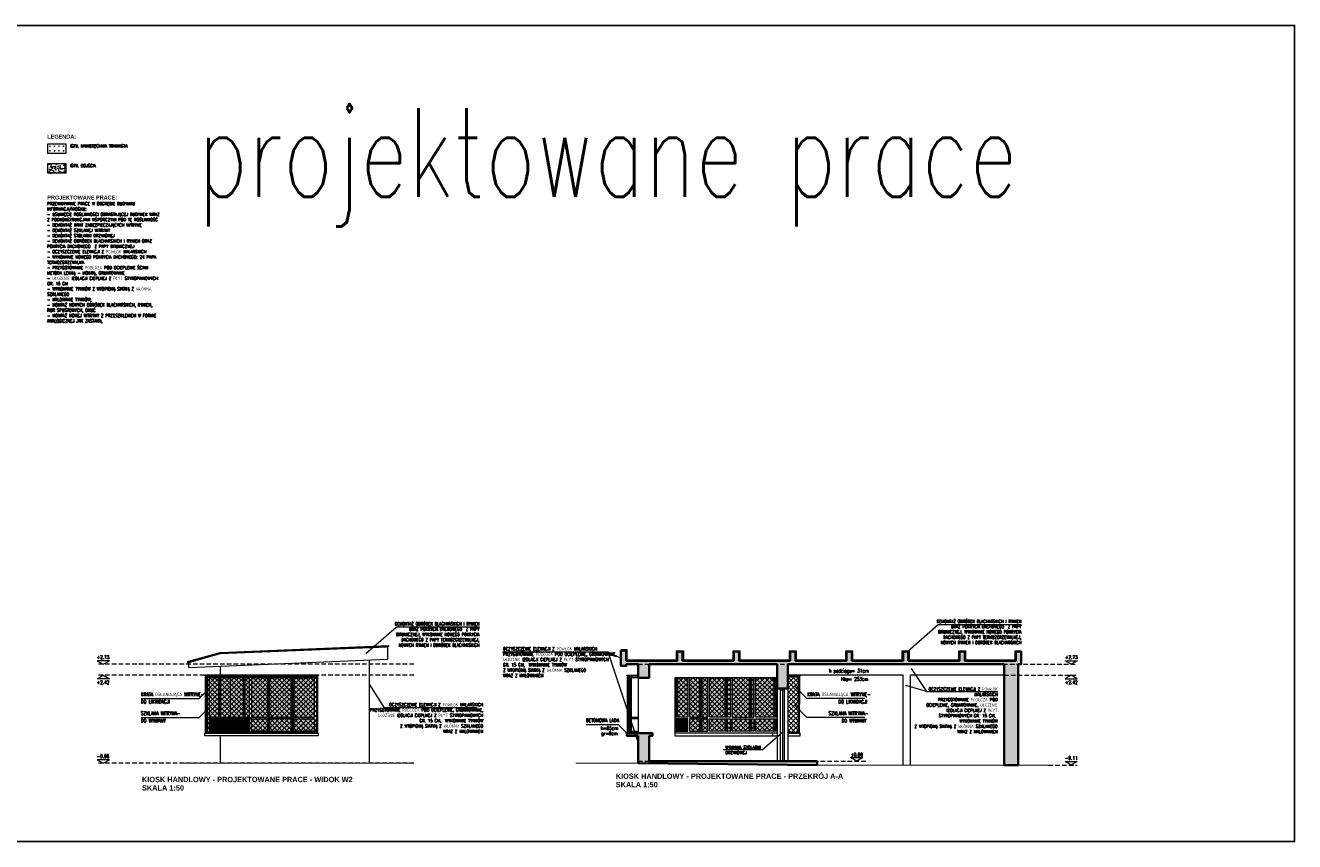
# Model space of a CAD drawing. Header units: millimetres. Extents: x 14400 to 93787, y -21104 to 39413.
# Tile 175 of 256: x 29787 to 33363, y 9527 to 11826. Entities that reach past the tile are written whole.
import ezdxf
from ezdxf.enums import TextEntityAlignment as Align

# ---------------------------------------------------------------- set-up
doc = ezdxf.new("R2010")
doc.units = ezdxf.units.MM
doc.linetypes.add('HIDDEN', pattern=[9.525, 6.35, -3.175])
for name, color, linetype, lineweight in [('!MODUS_HATCH_ŚCIANA', 254, 'Continuous', 9), ('!MODUS_OPIS', 3, 'Continuous', 13), ('1.Hatch', 4, 'Continuous', 5), ('__MODUS_ŚCIANY', 2, 'Continuous', 35), ('Cienka', 3, 'Continuous', 9), ('Hatch', 4, 'Continuous', 5), ('Okna', 3, 'Continuous', 13), ('Opis', 8, 'Continuous', 13), ('Trawa hatch 250', 83, 'Continuous', 9), ('Widok', 1, 'Continuous', 15)]:
    doc.layers.add(name, color=color, linetype=linetype, lineweight=lineweight)
doc.styles.add('ARCHETYP', font='romans.shx', dxfattribs={"height": 15})
doc.styles.add('STYLE10', font='arialbd.ttf')
doc.styles.add('TXT', font='simplex.shx', dxfattribs={"width": 0.8})
pattern_1 = [(45, (5744.09, 0), (-6.735192, 6.735192), []), (135, (5744.09, 0), (-6.735192, -6.735192), [])]

msp = doc.modelspace()

# ---------------------------------------------------------------- hatches: boundary and pattern name
at = {"layer": '!MODUS_HATCH_ŚCIANA', "ltscale": 2}
h = msp.add_hatch(color=256, dxfattribs=at)
h.dxf.hatch_style = 1
h.paths.add_polyline_path([(31934.69702, 10026.23322), (32544.69702, 10026.23322), (32544.69702, 9742.23322), (32584.69702, 9742.23322), (32584.69702, 10026.23322), (32592.69702, 10026.23322), (32592.69702, 10062.23322), (32577.69702, 10062.23322), (32577.69702, 10036.23322), (32433.69702, 10036.23322), (32433.69702, 10062.23322), (32418.69702, 10062.23322), (32418.69702, 10036.23322), (32274.69702, 10036.23322), (32274.69702, 10062.23322), (32259.69702, 10062.23322), (32259.69702, 10036.23322), (32115.69702, 10036.23322), (32115.69702, 10062.23322), (32100.69702, 10062.23322), (32100.69702, 10036.23322), (31956.69702, 10036.23322), (31956.69702, 10062.23322), (31941.69702, 10062.23322), (31941.69702, 10036.23322), (31797.69702, 10036.23322), (31797.69702, 10062.23322), (31782.69702, 10062.23322), (31782.69702, 10036.23322), (31638.69702, 10036.23322), (31638.69702, 10062.23322), (31623.69702, 10062.23322), (31623.69702, 10036.23322), (31479.69702, 10036.23322), (31479.69702, 10065.23322), (31464.69702, 10065.23322), (31464.69702, 10021.23322), (31479.69702, 10021.23322), (31479.69702, 10026.23322), (31513.19702, 10026.23322), (31513.19702, 9988.23322), (31544.69702, 9988.23322), (31544.69702, 10026.23322), (31904.69702, 10026.23322), (31904.69702, 9958.23322), (31934.69702, 9958.23322)])
h = msp.add_hatch(color=256, dxfattribs=at)
h.dxf.hatch_style = 1
h.paths.add_polyline_path([(31544.69702, 9824.23322), (31553.69702, 9824.23322), (31553.69702, 9832.23322), (31481.65244, 9832.23322), (31481.65244, 9824.23322), (31513.19702, 9824.23322), (31513.19702, 9747.23322), (32017.69702, 9742.23322), (32017.69702, 9753.23322), (31544.69702, 9753.23322)], flags=17)
at = {"layer": '1.Hatch'}
h = msp.add_hatch(color=254, dxfattribs=at)
h.dxf.hatch_style = 1
h.paths.add_polyline_path([(31616.69702, 9988.23322), (31653.29427, 9988.23322), (31653.29427, 9877.23322), (31616.69702, 9877.23322)])
h = msp.add_hatch(color=254, dxfattribs=at)
h.dxf.hatch_style = 1
h.paths.add_polyline_path([(31709.29427, 9877.23322), (31658.29427, 9877.23322), (31658.29427, 9988.23322), (31709.29427, 9988.23322)])
h = msp.add_hatch(color=254, dxfattribs=at)
h.dxf.hatch_style = 1
h.paths.add_polyline_path([(31714.29427, 9988.23322), (31773.29427, 9988.23322), (31773.29427, 9877.23322), (31714.29427, 9877.23322)])
h = msp.add_hatch(color=254, dxfattribs=at)
h.dxf.hatch_style = 1
h.paths.add_polyline_path([(31839.29427, 9877.23322), (31778.29427, 9877.23322), (31778.29427, 9988.23322), (31839.29427, 9988.23322)])
h = msp.add_hatch(color=254, dxfattribs=at)
h.dxf.hatch_style = 1
h.paths.add_polyline_path([(31844.29427, 9988.23322), (31904.69702, 9988.23322), (31904.69702, 9877.23322), (31844.29427, 9877.23322)])
h = msp.add_hatch(color=254, dxfattribs=at)
h.dxf.hatch_style = 1
h.paths.add_polyline_path([(31616.69702, 9872.23322), (31653.29427, 9872.23322), (31653.29427, 9837.23322), (31616.69702, 9837.23322)])
h = msp.add_hatch(color=254, dxfattribs=at)
h.dxf.hatch_style = 1
h.paths.add_polyline_path([(31658.29427, 9872.23322), (31709.29427, 9872.23322), (31709.29427, 9837.23322), (31658.29427, 9837.23322)])
h = msp.add_hatch(color=254, dxfattribs=at)
h.dxf.hatch_style = 1
h.paths.add_polyline_path([(31714.29427, 9872.23322), (31773.29427, 9872.23322), (31773.29427, 9837.23322), (31714.29427, 9837.23322)])
h = msp.add_hatch(color=254, dxfattribs=at)
h.dxf.hatch_style = 1
h.paths.add_polyline_path([(31778.29427, 9837.23322), (31839.29427, 9837.23322), (31839.29427, 9872.23322), (31778.29427, 9872.23322)])
h = msp.add_hatch(color=254, dxfattribs=at)
h.dxf.hatch_style = 1
h.paths.add_polyline_path([(31904.69702, 9872.23322), (31844.29427, 9872.23322), (31844.29427, 9837.23322), (31904.69702, 9837.23322)])
at = {"layer": 'Hatch', "ltscale": 2, "transparency": 33554559}
h = msp.add_hatch(dxfattribs=at)
h.set_pattern_fill('AR-CONC', color=4, scale=0.1)
h.set_pattern_definition([(50, (5744.09, 0), (18.218467, -1.5939086), [1.905, -20.955]), (355, (5744.09, 0), (-3.524342, 19.105685), [1.524, -16.764058]), (100.451445, (5745.608, -0.133), (14.694125, 17.511775), [1.619001, -17.809024]), (46.1842, (5744.09, 5.08), (27.107904, -4.204233), [2.8575, -31.4325]), (96.63556, (5746.35, 4.73), (23.740413, 24.742612), [2.428502, -26.71356]), (351.18415, (5744.09, 5.08), (23.740413, 24.742612), [2.285997, -25.145973]), (21, (5746.63, 3.81), (15.161439, -10.22652), [1.905, -20.955]), (326, (5746.63, 3.81), (6.180203, 18.418797), [1.524, -16.764]), (71.451445, (5747.893, 2.958), (21.341642, 8.192277), [1.619001, -17.808994]), (37.5, (5744.09, 0), (0.3088603, 8.4555039), [0, -16.5608, 0, -17.018, 0, -16.8275]), (7.5, (5744.09, 0), (6.6819663, 10.0180575), [0, -9.7028, 0, -16.1798, 0, -6.4135]), (327.5, (5738.426, 0), (13.5590595, -0.5728744), [0, -6.35, 0, -19.812, 0, -26.289]), (317.5, (5735.886, 0), (14.812918, 2.542649), [0, -8.255, 0, -13.1572, 0, -18.669])])
h.paths.add_polyline_path([(29900.48897, 11436.88491), (29849.50784, 11436.88491), (29849.50784, 11409.45019), (29900.48897, 11409.45019)])
at = {"layer": 'Hatch', "ltscale": 2}
h = msp.add_hatch(dxfattribs=at)
h.set_pattern_fill('ANSI37', color=256, scale=3)
h.set_pattern_definition(pattern_1)
h.paths.add_polyline_path([(30296.92411, 9990.23322), (30331.17511, 9990.23322), (30331.17511, 9835.23322), (30296.92411, 9835.23322)])
at = {"layer": 'Hatch'}
h = msp.add_hatch(color=254, dxfattribs=at)
h.dxf.hatch_style = 1
h.paths.add_polyline_path([(30331.17511, 9988.23322), (30304.05387, 9988.23322), (30304.05387, 9877.23322), (30331.17511, 9877.23322)])
at = {"layer": 'Hatch', "ltscale": 2}
h = msp.add_hatch(dxfattribs=at)
h.set_pattern_fill('ANSI37', color=256, scale=3)
h.set_pattern_definition(pattern_1)
h.paths.add_polyline_path([(30337.17511, 9990.23322), (30400.17511, 9990.23322), (30400.17511, 9835.23322), (30337.17511, 9835.23322)])
at = {"layer": 'Hatch'}
h = msp.add_hatch(color=254, dxfattribs=at)
h.dxf.hatch_style = 1
h.paths.add_polyline_path([(30363.67511, 9988.23322), (30337.17511, 9988.23322), (30337.17511, 9877.23322), (30363.67511, 9877.23322)])
h = msp.add_hatch(color=254, dxfattribs=at)
h.dxf.hatch_style = 1
h.paths.add_polyline_path([(30400.17511, 9988.23322), (30363.67511, 9988.23322), (30363.67511, 9877.23322), (30400.17511, 9877.23322)])
at = {"layer": 'Hatch', "ltscale": 2}
h = msp.add_hatch(dxfattribs=at)
h.set_pattern_fill('ANSI37', color=256, scale=3)
h.set_pattern_definition(pattern_1)
h.paths.add_polyline_path([(30406.17511, 9990.23322), (30469.17511, 9990.23322), (30469.17511, 9835.23322), (30406.17511, 9835.23322)])
at = {"layer": 'Hatch'}
h = msp.add_hatch(color=254, dxfattribs=at)
h.dxf.hatch_style = 1
h.paths.add_polyline_path([(30418.55387, 9988.23322), (30406.17511, 9988.23322), (30406.17511, 9877.23322), (30418.55387, 9877.23322)])
h = msp.add_hatch(color=254, dxfattribs=at)
h.dxf.hatch_style = 1
h.paths.add_polyline_path([(30469.17511, 9988.23322), (30423.55387, 9988.23322), (30423.55387, 9877.23322), (30469.17511, 9877.23322)])
at = {"layer": 'Hatch', "ltscale": 2}
h = msp.add_hatch(dxfattribs=at)
h.set_pattern_fill('ANSI37', color=256, scale=3)
h.set_pattern_definition(pattern_1)
h.paths.add_polyline_path([(30475.17511, 9990.23322), (30538.17511, 9990.23322), (30538.17511, 9835.23322), (30475.17511, 9835.23322)])
at = {"layer": 'Hatch'}
h = msp.add_hatch(color=254, dxfattribs=at)
h.dxf.hatch_style = 1
h.paths.add_polyline_path([(30536.55387, 9988.23322), (30475.17511, 9988.23322), (30475.17511, 9877.23322), (30536.55387, 9877.23322)])
at = {"layer": 'Hatch', "ltscale": 2}
h = msp.add_hatch(dxfattribs=at)
h.set_pattern_fill('ANSI37', color=256, scale=3)
h.set_pattern_definition(pattern_1)
h.paths.add_polyline_path([(30544.17511, 9990.23322), (30607.17511, 9990.23322), (30607.17511, 9835.23322), (30544.17511, 9835.23322)])
at = {"layer": 'Hatch'}
h = msp.add_hatch(color=254, dxfattribs=at)
h.dxf.hatch_style = 1
h.paths.add_polyline_path([(30601.67511, 9988.23322), (30544.17511, 9988.23322), (30544.17511, 9877.23322), (30601.67511, 9877.23322)])
at = {"layer": 'Hatch', "ltscale": 2}
h = msp.add_hatch(dxfattribs=at)
h.set_pattern_fill('ANSI37', color=256, scale=3)
h.set_pattern_definition(pattern_1)
h.paths.add_polyline_path([(31618.15244, 9985.23322), (31618.15244, 9988.23322), (31616.69702, 9988.23322), (31616.69702, 9877.23322), (31618.15244, 9877.23322)])
h = msp.add_hatch(dxfattribs=at)
h.set_pattern_fill('ANSI37', color=256, scale=3)
h.set_pattern_definition(pattern_1)
h.paths.add_polyline_path([(31653.29427, 9988.23322), (31624.15244, 9988.23322), (31624.15244, 9877.23322), (31653.29427, 9877.23322)])
h = msp.add_hatch(dxfattribs=at)
h.set_pattern_fill('ANSI37', color=256, scale=3)
h.set_pattern_definition(pattern_1)
h.paths.add_polyline_path([(31687.15244, 9988.23322), (31658.29427, 9988.23322), (31658.29427, 9877.23322), (31687.15244, 9877.23322)])
h = msp.add_hatch(dxfattribs=at)
h.set_pattern_fill('ANSI37', color=256, scale=3)
h.set_pattern_definition(pattern_1)
h.paths.add_polyline_path([(31709.29427, 9988.23322), (31693.19702, 9988.23322), (31693.19702, 9877.23322), (31709.29427, 9877.23322)])
h = msp.add_hatch(dxfattribs=at)
h.set_pattern_fill('ANSI37', color=256, scale=3)
h.set_pattern_definition(pattern_1)
h.paths.add_polyline_path([(31758.19702, 9988.23322), (31714.29427, 9988.23322), (31714.29427, 9877.23322), (31758.19702, 9877.23322)])
h = msp.add_hatch(dxfattribs=at)
h.set_pattern_fill('ANSI37', color=256, scale=3)
h.set_pattern_definition(pattern_1)
h.paths.add_polyline_path([(31773.29427, 9988.23322), (31764.19702, 9988.23322), (31764.19702, 9877.23322), (31773.29427, 9877.23322)])
h = msp.add_hatch(dxfattribs=at)
h.set_pattern_fill('ANSI37', color=256, scale=3)
h.set_pattern_definition(pattern_1)
h.paths.add_polyline_path([(31827.19702, 9988.23322), (31778.29427, 9988.23322), (31778.29427, 9877.23322), (31827.19702, 9877.23322)])
h = msp.add_hatch(dxfattribs=at)
h.set_pattern_fill('ANSI37', color=256, scale=3)
h.set_pattern_definition(pattern_1)
h.paths.add_polyline_path([(31839.29427, 9988.23322), (31833.19702, 9988.23322), (31833.19702, 9877.23322), (31839.29427, 9877.23322)])
h = msp.add_hatch(dxfattribs=at)
h.set_pattern_fill('ANSI37', color=256, scale=3)
h.set_pattern_definition(pattern_1)
h.paths.add_polyline_path([(31896.19702, 9988.23322), (31844.29427, 9988.23322), (31844.29427, 9877.23322), (31896.19702, 9877.23322)])
h = msp.add_hatch(dxfattribs=at)
h.set_pattern_fill('ANSI37', color=256, scale=3)
h.set_pattern_definition(pattern_1)
h.paths.add_polyline_path([(31934.69702, 9990.23322), (31965.19702, 9990.23322), (31965.19702, 9835.23322), (31934.69702, 9835.23322)])
at = {"layer": 'Hatch'}
h = msp.add_hatch(color=254, dxfattribs=at)
h.dxf.hatch_style = 1
h.paths.add_polyline_path([(30331.17511, 9872.23322), (30304.05387, 9872.23322), (30304.05387, 9837.23322), (30331.17511, 9837.23322)])
h = msp.add_hatch(color=254, dxfattribs=at)
h.dxf.hatch_style = 1
h.paths.add_polyline_path([(30363.67511, 9872.23322), (30337.17511, 9872.23322), (30337.17511, 9837.23322), (30363.67511, 9837.23322)])
h = msp.add_hatch(color=254, dxfattribs=at)
h.dxf.hatch_style = 1
h.paths.add_polyline_path([(30400.17511, 9872.23322), (30363.67511, 9872.23322), (30363.67511, 9837.23322), (30400.17511, 9837.23322)])
h = msp.add_hatch(color=254, dxfattribs=at)
h.dxf.hatch_style = 1
h.paths.add_polyline_path([(30418.55387, 9872.23322), (30406.17511, 9872.23322), (30406.17511, 9837.23322), (30418.55387, 9837.23322)])
h = msp.add_hatch(color=254, dxfattribs=at)
h.dxf.hatch_style = 1
h.paths.add_polyline_path([(30469.17511, 9872.23322), (30423.55387, 9872.23322), (30423.55387, 9837.23322), (30469.17511, 9837.23322)])
h = msp.add_hatch(color=254, dxfattribs=at)
h.dxf.hatch_style = 1
h.paths.add_polyline_path([(30536.55387, 9872.23322), (30475.17511, 9872.23322), (30475.17511, 9837.23322), (30536.55387, 9837.23322)])
h = msp.add_hatch(color=254, dxfattribs=at)
h.dxf.hatch_style = 1
h.paths.add_polyline_path([(30601.67511, 9872.23322), (30544.17511, 9872.23322), (30544.17511, 9837.23322), (30601.67511, 9837.23322)])
at = {"layer": 'Hatch', "ltscale": 2}
h = msp.add_hatch(dxfattribs=at)
h.set_pattern_fill('ANSI37', color=256, scale=3)
h.set_pattern_definition(pattern_1)
h.paths.add_polyline_path([(31618.15244, 9872.23322), (31616.69702, 9872.23322), (31616.69702, 9837.23322), (31618.15244, 9837.23322)])
h = msp.add_hatch(dxfattribs=at)
h.set_pattern_fill('ANSI37', color=256, scale=3)
h.set_pattern_definition(pattern_1)
h.paths.add_polyline_path([(31653.29427, 9872.23322), (31624.15244, 9872.23322), (31624.15244, 9837.23322), (31653.29427, 9837.23322)])
h = msp.add_hatch(dxfattribs=at)
h.set_pattern_fill('ANSI37', color=256, scale=3)
h.set_pattern_definition(pattern_1)
h.paths.add_polyline_path([(31687.15244, 9872.23322), (31658.29427, 9872.23322), (31658.29427, 9837.23322), (31687.15244, 9837.23322)])
h = msp.add_hatch(dxfattribs=at)
h.set_pattern_fill('ANSI37', color=256, scale=3)
h.set_pattern_definition(pattern_1)
h.paths.add_polyline_path([(31709.29427, 9872.23322), (31693.19702, 9872.23322), (31693.19702, 9837.23322), (31709.29427, 9837.23322)])
h = msp.add_hatch(dxfattribs=at)
h.set_pattern_fill('ANSI37', color=256, scale=3)
h.set_pattern_definition(pattern_1)
h.paths.add_polyline_path([(31758.19702, 9872.23322), (31714.29427, 9872.23322), (31714.29427, 9837.23322), (31758.19702, 9837.23322)])
h = msp.add_hatch(dxfattribs=at)
h.set_pattern_fill('ANSI37', color=256, scale=3)
h.set_pattern_definition(pattern_1)
h.paths.add_polyline_path([(31773.29427, 9872.23322), (31764.19702, 9872.23322), (31764.19702, 9837.23322), (31773.29427, 9837.23322)])
h = msp.add_hatch(dxfattribs=at)
h.set_pattern_fill('ANSI37', color=256, scale=3)
h.set_pattern_definition(pattern_1)
h.paths.add_polyline_path([(31827.19702, 9872.23322), (31778.29427, 9872.23322), (31778.29427, 9837.23322), (31827.19702, 9837.23322)])
h = msp.add_hatch(dxfattribs=at)
h.set_pattern_fill('ANSI37', color=256, scale=3)
h.set_pattern_definition(pattern_1)
h.paths.add_polyline_path([(31839.29427, 9872.23322), (31833.19702, 9872.23322), (31833.19702, 9837.23322), (31839.29427, 9837.23322)])
h = msp.add_hatch(dxfattribs=at)
h.set_pattern_fill('ANSI37', color=256, scale=3)
h.set_pattern_definition(pattern_1)
h.paths.add_polyline_path([(31896.19702, 9872.23322), (31844.29427, 9872.23322), (31844.29427, 9837.23322), (31896.19702, 9837.23322)])
h = msp.add_hatch(dxfattribs=at)
h.set_pattern_fill('ANSI37', color=256, scale=3)
h.set_pattern_definition(pattern_1)
h.paths.add_polyline_path([(31904.69702, 9872.23322), (31902.19702, 9872.23322), (31902.19702, 9837.23322), (31904.69702, 9837.23322)])
at = {"layer": 'Trawa hatch 250'}
h = msp.add_hatch(dxfattribs=at)
h.set_pattern_fill('GRASS', color=4, scale=0.5, angle=45)
h.set_pattern_definition([(135, (-775.779, -2104.732), (-12.7, 9e-16), [2.38125, -15.579262]), (90, (-775.779, -2104.732), (-12.7, 3e-15), [2.38125, -10.31875]), (180, (-775.779, -2104.732), (-3e-15, -12.7), [2.38125, -10.31875])])
h.paths.add_polyline_path([(29849.50784, 11492.27818), (29900.48897, 11492.27818), (29900.48897, 11464.84346), (29849.50784, 11464.84346)])

# ---------------------------------------------------------------- linework, layer by layer
at = {"layer": '!MODUS_OPIS'}
for points in [[(30005.7873, 10026.23322), (30023.1078, 10036.23322), (29988.46679, 10036.23322)], [(32733.56057, 10026.23322), (32716.24006, 10036.23322), (32750.88108, 10036.23322)], [(30005.7873, 9995.23322), (30023.1078, 9985.23322), (29988.46679, 9985.23322)], [(32733.56057, 9995.23322), (32716.24006, 9985.23322), (32750.88108, 9985.23322)], [(30005.7873, 9747.23322), (30023.1078, 9757.23322), (29988.46679, 9757.23322)], [(32129.2431, 9753.23322), (32111.92259, 9763.23322), (32146.56361, 9763.23322)], [(32733.56057, 9742.23322), (32716.24006, 9752.23322), (32750.88108, 9752.23322)]]:
    msp.add_lwpolyline(points, close=True, dxfattribs=at)
at = {"layer": '!MODUS_OPIS', "linetype": 'HIDDEN', "ltscale": 2}
for points in [[(30881.26439, 10026.23322), (29988.46679, 10026.23322)], [(30881.26439, 10026.23322), (29988.46679, 10026.23322)], [(31513.19702, 10026.23322), (32750.88108, 10026.23322)], [(31513.19702, 10026.23322), (32750.88108, 10026.23322)], [(30881.26439, 9995.23322), (29988.46679, 9995.23322)], [(32544.69702, 9995.23322), (32750.88108, 9995.23322)], [(30881.26439, 9747.23322), (29988.46679, 9747.23322)], [(31513.19702, 9753.23322), (32155.22386, 9753.23322)], [(32669.87044, 9742.23322), (32750.88108, 9742.23322)]]:
    msp.add_lwpolyline(points, dxfattribs=at)
at = {"layer": '__MODUS_ŚCIANY'}
for points in [[(31464.69702, 10065.23322), (31464.69702, 10021.23322), (31479.69702, 10021.23322), (31479.69702, 10026.23322), (31513.19702, 10026.23322)], [(31464.69702, 10065.23322), (31479.69702, 10065.23322), (31479.69702, 10036.23322), (31623.69702, 10036.23322), (31623.69702, 10062.23322), (31638.69702, 10062.23322), (31638.69702, 10036.23322), (31782.69702, 10036.23322), (31782.69702, 10062.23322), (31797.69702, 10062.23322), (31797.69702, 10036.23322), (31941.69702, 10036.23322), (31941.69702, 10062.23322), (31956.69702, 10062.23322), (31956.69702, 10036.23322), (32100.69702, 10036.23322), (32100.69702, 10062.23322), (32115.69702, 10062.23322), (32115.69702, 10036.23322), (32259.69702, 10036.23322), (32259.69702, 10062.23322), (32274.69702, 10062.23322), (32274.69702, 10036.23322), (32418.69702, 10036.23322), (32418.69702, 10062.23322), (32433.69702, 10062.23322), (32433.69702, 10036.23322), (32577.69702, 10036.23322), (32577.69702, 10062.23322), (32592.69702, 10062.23322), (32592.69702, 10026.23322), (32584.69702, 10026.23322), (32584.69702, 9742.23322), (32544.69702, 9742.23322), (32544.69702, 10026.23322), (31934.69702, 10026.23322), (31934.69702, 9958.23322), (31904.69702, 9958.23322), (31904.69702, 10026.23322), (31544.69702, 10026.23322)], [(31464.69702, 10065.23322), (31479.69702, 10065.23322), (31479.69702, 10036.23322), (31623.69702, 10036.23322), (31623.69702, 10062.23322), (31638.69702, 10062.23322), (31638.69702, 10036.23322), (31782.69702, 10036.23322), (31782.69702, 10062.23322), (31797.69702, 10062.23322), (31797.69702, 10036.23322), (31941.69702, 10036.23322), (31941.69702, 10062.23322), (31956.69702, 10062.23322), (31956.69702, 10036.23322), (32100.69702, 10036.23322), (32100.69702, 10062.23322), (32115.69702, 10062.23322), (32115.69702, 10036.23322), (32259.69702, 10036.23322), (32259.69702, 10062.23322), (32274.69702, 10062.23322), (32274.69702, 10036.23322), (32418.69702, 10036.23322), (32418.69702, 10062.23322), (32433.69702, 10062.23322), (32433.69702, 10036.23322), (32577.69702, 10036.23322), (32577.69702, 10062.23322), (32592.69702, 10062.23322)], [(31544.69702, 10026.23322), (31544.69702, 9988.23322), (31513.19702, 9988.23322), (31513.19702, 10026.23322)], [(31513.19702, 9747.23322), (31513.19702, 9824.23322), (31481.65244, 9824.23322), (31481.65244, 9832.23322), (31553.69702, 9832.23322), (31553.69702, 9824.23322), (31544.69702, 9824.23322), (31544.69702, 9753.23322), (32017.69702, 9753.23322), (32017.69702, 9742.23322)], [(31513.19702, 9747.23322), (32017.69702, 9742.23322)]]:
    msp.add_lwpolyline(points, dxfattribs=at)
at = {"layer": '__MODUS_ŚCIANY', "ltscale": 2, "const_width": 3}
for points in [[(30220.44716, 9747.23322), (30881.26439, 9747.23322)], [(31513.19702, 9747.23322), (31337.05888, 9747.23322)], [(32669.87044, 9742.23322), (32017.69702, 9742.23322)]]:
    msp.add_lwpolyline(points, dxfattribs=at)
at = {"layer": 'Cienka', "linetype": 'HIDDEN', "const_width": 1}
msp.add_lwpolyline([(31464.69702, 10066.23322), (31480.69702, 10066.23322), (31480.69702, 10037.23322), (31622.69702, 10037.23322), (31622.69702, 10063.23322), (31639.69702, 10063.23322), (31639.69702, 10037.23322), (31781.69702, 10037.23322), (31781.69702, 10063.23322), (31798.69702, 10063.23322), (31798.69702, 10037.23322), (31940.69702, 10037.23322), (31940.69702, 10063.23322), (31957.69702, 10063.23322), (31957.69702, 10037.23322), (32099.69702, 10037.23322), (32099.69702, 10063.23322), (32116.69702, 10063.23322), (32116.69702, 10037.23322), (32258.69702, 10037.23322), (32258.69702, 10063.23322), (32275.69702, 10063.23322), (32275.69702, 10037.23322), (32417.69702, 10037.23322), (32417.69702, 10063.23322), (32434.69702, 10063.23322), (32434.69702, 10037.23322), (32576.69702, 10037.23322), (32576.69702, 10063.23322), (32592.69702, 10063.23322)], dxfattribs=at)
at = {"layer": 'Cienka'}
msp.add_lwpolyline([(31464.69702, 10067.23322), (31481.69702, 10067.23322), (31481.69702, 10038.23322), (31621.69702, 10038.23322), (31621.69702, 10064.23322), (31640.69702, 10064.23322), (31640.69702, 10038.23322), (31780.69702, 10038.23322), (31780.69702, 10064.23322), (31799.69702, 10064.23322), (31799.69702, 10038.23322), (31939.69702, 10038.23322), (31939.69702, 10064.23322), (31958.69702, 10064.23322), (31958.69702, 10038.23322), (32098.69702, 10038.23322), (32098.69702, 10064.23322), (32117.69702, 10064.23322), (32117.69702, 10038.23322), (32257.69702, 10038.23322), (32257.69702, 10064.23322), (32276.69702, 10064.23322), (32276.69702, 10038.23322), (32416.69702, 10038.23322), (32416.69702, 10064.23322), (32435.69702, 10064.23322), (32435.69702, 10038.23322), (32575.69702, 10038.23322), (32575.69702, 10064.23322), (32592.69702, 10064.23322)], dxfattribs=at)
at = {"layer": 'DEFPOINTS', "color": 1, "ltscale": 2}
msp.add_lwpolyline([(27619.20481, 11825.55027), (33363.29476, 11825.55027), (33363.29476, 9526.61475), (27619.20481, 9526.61475)], close=True, dxfattribs=at)
at = {"layer": 'DEFPOINTS'}
msp.add_lwpolyline([(32592.69702, 10026.23322), (32592.69702, 10060.23322)], dxfattribs=at)
for points in [[(31493.19702, 9877.23322), (31488.19702, 9877.23322), (31488.19702, 9872.23322), (31493.19702, 9872.23322)], [(31493.19702, 9837.23322), (31488.19702, 9837.23322), (31488.19702, 9832.23322), (31493.19702, 9832.23322)]]:
    msp.add_lwpolyline(points, close=True, dxfattribs=at)
at = {"layer": 'Hatch', "color": 254, "elevation": -6681.00084}
msp.add_lwpolyline([(30572.35379, 9858.25599), (30570.73697, 9856.43694), (30571.14091, 9855.4263)], dxfattribs=at)
at = {"layer": 'Okna', "ltscale": 2}
for points in [[(30299.05387, 9990.23322), (30299.05387, 9835.23322)], [(30304.05387, 9988.23322), (30304.05387, 9877.23322), (30331.17511, 9877.23322)], [(30331.17511, 9988.23322), (30304.05387, 9988.23322)], [(30400.17511, 9988.23322), (30337.17511, 9988.23322)], [(30406.17511, 9877.23322), (30418.55387, 9877.23322), (30418.55387, 9988.23322)], [(30418.55387, 9988.23322), (30406.17511, 9988.23322)], [(30423.55387, 9988.23322), (30423.55387, 9877.23322), (30469.17511, 9877.23322)], [(30469.17511, 9988.23322), (30423.55387, 9988.23322)], [(30475.17511, 9877.23322), (30536.55387, 9877.23322), (30536.55387, 9988.23322)], [(30536.55387, 9988.23322), (30475.17511, 9988.23322)], [(30544.17511, 9877.23322), (30601.67511, 9877.23322), (30601.67511, 9988.23322)], [(30544.17511, 9988.23322), (30601.67511, 9988.23322)], [(30606.67511, 9990.23322), (30606.67511, 9835.23322)], [(31488.19702, 9988.23322), (31488.19702, 9877.23322)], [(31489.69702, 9988.23322), (31489.69702, 9877.23322)], [(31490.69702, 9988.23322), (31490.69702, 9877.23322)], [(31493.19702, 9988.23322), (31493.19702, 9877.23322), (31513.19702, 9877.23322)], [(30331.17511, 9872.23322), (30304.05387, 9872.23322), (30304.05387, 9837.23322), (30331.17511, 9837.23322)], [(30337.17511, 9877.23322), (30400.17511, 9877.23322)], [(30400.17511, 9872.23322), (30337.17511, 9872.23322)], [(30406.17511, 9837.23322), (30418.55387, 9837.23322), (30418.55387, 9872.23322), (30406.17511, 9872.23322)], [(30469.17511, 9837.23322), (30423.55387, 9837.23322), (30423.55387, 9872.23322), (30469.17511, 9872.23322)], [(30475.17511, 9837.23322), (30536.55387, 9837.23322), (30536.55387, 9872.23322), (30475.17511, 9872.23322)], [(30544.17511, 9872.23322), (30601.67511, 9872.23322), (30601.67511, 9837.23322), (30544.17511, 9837.23322)], [(31488.19702, 9872.23322), (31488.19702, 9837.23322)], [(31489.69702, 9872.23322), (31489.69702, 9837.23322)], [(31490.69702, 9872.23322), (31490.69702, 9837.23322)], [(31513.19702, 9872.23322), (31493.19702, 9872.23322), (31493.19702, 9837.23322)], [(30337.17511, 9837.23322), (30400.17511, 9837.23322)], [(31493.29427, 9837.23322), (31513.19702, 9837.23322)]]:
    msp.add_lwpolyline(points, dxfattribs=at)
for points in [[(31493.19702, 9993.23322), (31488.19702, 9993.23322), (31488.19702, 9988.23322), (31493.19702, 9988.23322)], [(31493.19702, 9993.23322), (31513.19702, 9993.23322), (31513.19702, 9988.23322), (31493.19702, 9988.23322)], [(31488.19702, 9872.23322), (31493.19702, 9872.23322), (31493.19702, 9877.23322), (31488.19702, 9877.23322)], [(31488.19702, 9832.23322), (31493.19702, 9832.23322), (31493.19702, 9837.23322), (31488.19702, 9837.23322)]]:
    msp.add_lwpolyline(points, close=True, dxfattribs=at)
at = {"layer": 'Okna'}
for points in [[(31616.69702, 9988.23322), (31653.29427, 9988.23322), (31653.29427, 9877.23322), (31616.69702, 9877.23322)], [(31616.69702, 9988.23322), (31653.29427, 9988.23322), (31653.29427, 9877.23322), (31616.69702, 9877.23322)], [(31904.69702, 9877.23322), (31844.29427, 9877.23322), (31844.29427, 9988.23322), (31904.69702, 9988.23322)], [(31616.69702, 9837.23322), (31653.29427, 9837.23322), (31653.29427, 9872.23322), (31616.69702, 9872.23322)], [(31904.69702, 9837.23322), (31844.29427, 9837.23322), (31844.29427, 9872.23322), (31904.69702, 9872.23322)]]:
    msp.add_lwpolyline(points, dxfattribs=at)
for points in [[(31709.29427, 9988.23322), (31658.29427, 9988.23322), (31658.29427, 9877.23322), (31709.29427, 9877.23322)], [(31773.29427, 9877.23322), (31714.29427, 9877.23322), (31714.29427, 9988.23322), (31773.29427, 9988.23322)], [(31839.29427, 9988.23322), (31778.29427, 9988.23322), (31778.29427, 9877.23322), (31839.29427, 9877.23322)], [(31658.29427, 9837.23322), (31709.29427, 9837.23322), (31709.29427, 9872.23322), (31658.29427, 9872.23322)], [(31714.29427, 9872.23322), (31773.29427, 9872.23322), (31773.29427, 9837.23322), (31714.29427, 9837.23322)], [(31778.29427, 9872.23322), (31839.29427, 9872.23322), (31839.29427, 9837.23322), (31778.29427, 9837.23322)]]:
    msp.add_lwpolyline(points, close=True, dxfattribs=at)
at = {"layer": 'Opis'}
for points in [[(29849.50784, 11492.27818), (29900.48897, 11492.27818), (29900.48897, 11464.84346), (29849.50784, 11464.84346)], [(29849.50784, 11436.88491), (29900.48897, 11436.88491), (29900.48897, 11409.45019), (29849.50784, 11409.45019)]]:
    msp.add_lwpolyline(points, close=True, dxfattribs=at)
at = {"layer": 'Opis', "ltscale": 0.7}
for points in [[(30745.96002, 10056.18971), (30831.88164, 10131.28801), (31066.25915, 10131.28801)], [(32273.27656, 10063.3474), (32359.19819, 10138.4457), (32593.57569, 10138.4457)], [(31920.41019, 9833.9648), (31863.88999, 9785.08077), (31753.15664, 9785.08077)]]:
    msp.add_lwpolyline(points, dxfattribs=at)
at = {"layer": 'Opis', "color": 6, "ltscale": 0.7}
for points in [[(31131.29094, 10060.97025), (31427.6446, 10060.97025), (31464.69702, 10043.23322)], [(31427.6446, 10060.97025), (31511.96968, 9807.1748)], [(32282.4848, 10013.74259), (32326.07745, 9949.63127), (32267.53871, 9966.12589)], [(31059.33823, 9903.60718), (30798.78652, 9903.60718), (30756.67511, 9970.15326)], [(32326.07745, 9949.63127), (32526.45506, 9949.63127)]]:
    msp.add_lwpolyline(points, dxfattribs=at)
at = {"layer": 'Opis'}
for points in [[(30276.05572, 9929.74302), (30310.2133, 9964.37536)], [(31988.60695, 9929.74302), (31954.44937, 9964.37536)], [(30112.69634, 9929.74302), (30276.05572, 9929.74302)], [(30276.05572, 9876.43693), (30310.2133, 9911.06927)], [(31988.60695, 9876.43693), (31954.44937, 9911.06927)], [(32151.96633, 9929.74302), (31988.60695, 9929.74302)], [(30112.69634, 9876.43693), (30276.05572, 9876.43693)], [(32151.96633, 9876.43693), (31988.60695, 9876.43693)], [(31366.83713, 9856.33038), (31457.20726, 9856.33038)], [(31484.89847, 9828.2543), (31457.20726, 9856.33038)]]:
    msp.add_lwpolyline(points, dxfattribs=at)
at = {"layer": 'Widok', "ltscale": 2}
for points in [[(30243.67511, 10033.78741), (30335.20751, 10059.08589), (30809.67511, 10078.69199)], [(30243.67511, 10030.67493), (30335.67511, 10056.10265), (30809.67511, 10075.68943)], [(30246.67511, 10016.39424), (30246.67511, 10031.50409), (30335.67511, 10056.10265), (30806.67511, 10075.56546), (30806.67511, 10039.53474), (30246.67511, 10016.39424)], [(30809.67511, 10078.69199), (30809.67511, 10075.68943)], [(30243.67511, 10033.78741), (30243.67511, 10030.67493)], [(30335.67511, 10020.07193), (30335.67511, 9995.23322)], [(30756.67511, 9747.23322), (30756.67511, 10037.46862)], [(31513.19702, 10016.39424), (31513.19702, 9993.23322)], [(30363.67511, 9988.23322), (30363.67511, 9877.23322)], [(31483.19702, 9835.23322), (31483.19702, 9990.23322)], [(31484.19702, 9835.23322), (31484.19702, 9990.23322)], [(31485.19702, 9835.23322), (31485.19702, 9990.23322)], [(31486.19702, 9835.23322), (31486.19702, 9990.23322)], [(31486.19702, 9990.23322), (31488.19702, 9990.23322)], [(31513.19702, 9988.23322), (31513.19702, 9832.23322)], [(31904.69702, 9988.23322), (31616.69702, 9988.23322)], [(31621.15244, 9877.23322), (31621.15244, 9988.23322), (31616.69702, 9988.23322)], [(31616.69702, 9988.23322), (31616.69702, 9832.23322)], [(31616.69702, 9985.23322), (31616.69702, 9877.23322)], [(31618.15244, 9877.23322), (31618.15244, 9985.23322), (31618.15244, 9988.23322)], [(31621.15244, 9988.23322), (31621.15244, 9877.23322)], [(31624.15244, 9988.23322), (31624.15244, 9877.23322)], [(31687.15244, 9877.23322), (31687.15244, 9988.23322)], [(31690.15244, 9988.23322), (31690.15244, 9877.23322)], [(31690.15244, 9877.23322), (31690.15244, 9988.23322)], [(31693.19702, 9988.23322), (31693.19702, 9877.23322)], [(31758.19702, 9877.23322), (31758.19702, 9988.23322)], [(31761.19702, 9988.23322), (31761.19702, 9877.23322)], [(31761.19702, 9877.23322), (31761.19702, 9988.23322)], [(31764.19702, 9988.23322), (31764.19702, 9877.23322)], [(31827.19702, 9877.23322), (31827.19702, 9988.23322)], [(31830.19702, 9988.23322), (31830.19702, 9877.23322)], [(31830.19702, 9877.23322), (31830.19702, 9988.23322)], [(31833.19702, 9988.23322), (31833.19702, 9877.23322)], [(31896.19702, 9877.23322), (31896.19702, 9988.23322)], [(31899.19702, 9988.23322), (31899.19702, 9877.23322)], [(31899.19702, 9877.23322), (31899.19702, 9988.23322)], [(31902.19702, 9988.23322), (31902.19702, 9877.23322)], [(31904.69702, 9988.23322), (31904.69702, 9835.23322)], [(32259.69702, 9995.23322), (31934.69702, 9995.23322)], [(31934.69702, 9832.23322), (31968.19702, 9832.23322), (31968.94702, 9993.23322), (31935.44702, 9993.23322)], [(31934.69702, 9835.23322), (31965.19702, 9835.23322), (31965.19702, 9990.23322), (31934.69702, 9990.23322)], [(32259.69702, 9742.23322), (32259.69702, 9995.23322)], [(32280.69702, 9742.23322), (32280.69702, 9995.23322)], [(32544.69702, 9995.23322), (32280.69702, 9995.23322)], [(31904.69702, 9958.23322), (31904.69702, 9753.23322)], [(31919.69702, 9953.23322), (31919.69702, 9753.23322)], [(31934.69702, 9963.23322), (31934.69702, 9753.23322)], [(30363.67511, 9872.23322), (30363.67511, 9837.23322)], [(31616.69702, 9872.23322), (31616.69702, 9837.23322)], [(31618.15244, 9837.23322), (31618.15244, 9872.23322)], [(31621.15244, 9872.23322), (31621.15244, 9837.23322)], [(31621.15244, 9837.23322), (31621.15244, 9872.23322)], [(31624.15244, 9872.23322), (31624.15244, 9837.23322)], [(31687.15244, 9837.23322), (31687.15244, 9872.23322)], [(31690.15244, 9872.23322), (31690.15244, 9837.23322)], [(31690.15244, 9837.23322), (31690.15244, 9872.23322)], [(31693.19702, 9872.23322), (31693.19702, 9837.23322)], [(31758.19702, 9837.23322), (31758.19702, 9872.23322)], [(31761.19702, 9872.23322), (31761.19702, 9837.23322)], [(31761.19702, 9837.23322), (31761.19702, 9872.23322)], [(31764.19702, 9872.23322), (31764.19702, 9837.23322)], [(31827.19702, 9837.23322), (31827.19702, 9872.23322)], [(31830.19702, 9872.23322), (31830.19702, 9837.23322)], [(31830.19702, 9837.23322), (31830.19702, 9872.23322)], [(31833.19702, 9872.23322), (31833.19702, 9837.23322)], [(31896.19702, 9837.23322), (31896.19702, 9872.23322)], [(31899.19702, 9872.23322), (31899.19702, 9837.23322)], [(31899.19702, 9837.23322), (31899.19702, 9872.23322)], [(31902.19702, 9872.23322), (31902.19702, 9837.23322)], [(30335.67511, 9824.23322), (30335.67511, 9747.23322)], [(31486.19702, 9835.23322), (31488.19702, 9835.23322)], [(31513.19702, 9824.23322), (31513.19702, 9747.23322)], [(31904.69702, 9832.23322), (31616.69702, 9832.23322), (31616.69702, 9824.23322), (31904.69702, 9824.23322)], [(31904.69702, 9832.23322), (31891.69702, 9832.23322), (31891.69702, 9824.23322), (31904.69702, 9824.23322)], [(31934.69702, 9824.23322), (31969.69702, 9824.23322), (31969.69702, 9832.23322), (31934.69702, 9832.23322)], [(32017.69702, 9742.23322), (32017.69702, 9753.23322), (31934.69702, 9753.23322)]]:
    msp.add_lwpolyline(points, dxfattribs=at)
for points in [[(30292.42407, 9993.23322), (30611.67511, 9993.23322), (30611.67511, 9995.23322), (30292.42407, 9995.23322)], [(30293.92407, 9993.23322), (30334.17511, 9993.23322), (30334.17511, 9832.23322), (30293.92407, 9832.23322)], [(30296.92411, 9990.23322), (30331.17511, 9990.23322), (30331.17511, 9835.23322), (30296.92411, 9835.23322)], [(30334.17511, 9993.23322), (30403.17511, 9993.23322), (30403.17511, 9832.23322), (30334.17511, 9832.23322)], [(30337.17511, 9990.23322), (30400.17511, 9990.23322), (30400.17511, 9835.23322), (30337.17511, 9835.23322)], [(30403.17511, 9993.23322), (30472.17511, 9993.23322), (30472.17511, 9832.23322), (30403.17511, 9832.23322)], [(30406.17511, 9990.23322), (30469.17511, 9990.23322), (30469.17511, 9835.23322), (30406.17511, 9835.23322)], [(30472.17511, 9993.23322), (30541.17511, 9993.23322), (30541.17511, 9832.23322), (30472.17511, 9832.23322)], [(30475.17511, 9990.23322), (30538.17511, 9990.23322), (30538.17511, 9835.23322), (30475.17511, 9835.23322)], [(30541.17511, 9993.23322), (30610.17511, 9993.23322), (30610.17511, 9832.23322), (30541.17511, 9832.23322)], [(30544.17511, 9990.23322), (30607.17511, 9990.23322), (30607.17511, 9835.23322), (30544.17511, 9835.23322)], [(31513.19702, 9993.23322), (31481.65244, 9993.23322), (31481.65244, 9995.23322), (31513.19702, 9995.23322)], [(31486.19702, 9993.23322), (31483.19702, 9993.23322), (31483.19702, 9990.23322), (31486.19702, 9990.23322)], [(31934.69702, 9995.23322), (31969.69702, 9995.23322), (31969.69702, 9993.23322), (31934.69702, 9993.23322)], [(31914.69702, 9958.23322), (31924.69702, 9958.23322), (31924.69702, 9953.23322), (31914.69702, 9953.23322)], [(31914.69702, 9958.23322), (31924.69702, 9958.23322), (31924.69702, 9753.23322), (31914.69702, 9753.23322)], [(31513.19702, 9832.23322), (31493.19702, 9832.23322), (31493.19702, 9837.23322), (31513.19702, 9837.23322)], [(30292.42407, 9832.23322), (30611.67511, 9832.23322), (30611.67511, 9824.23322), (30292.42407, 9824.23322)], [(31486.19702, 9835.23322), (31483.19702, 9835.23322), (31483.19702, 9832.23322), (31486.19702, 9832.23322)]]:
    msp.add_lwpolyline(points, close=True, dxfattribs=at)
at = {"layer": 'Widok'}
msp.add_lwpolyline([(31934.69702, 9995.23322), (31934.69702, 9993.23322)], dxfattribs=at)

# ---------------------------------------------------------------- texts
at = {"layer": '!MODUS_OPIS', "style": 'TXT', "width": 0.7}
for s, p in [('+2.73', (30005.33046, 10041.11628)), ('+2.73', (32734.0174, 10041.11628)), ('+2.42', (30005.33046, 9970.35016)), ('+2.42', (32734.0174, 9970.35016)), ('-0.06', (30005.33046, 9762.11628)), ('%%P0.00', (32129.92835, 9766.47752)), ('-0.11', (32734.0174, 9757.11628))]:
    msp.add_text(s, height=10, dxfattribs=at).set_placement(p, align=Align.CENTER)
at = {"layer": 'DEFPOINTS', "style": 'ARCHETYP', "width": 0.7}
msp.add_text('projektowane prace', height=250, dxfattribs=at).set_placement((30272.09454, 11342.61482))
at = {"layer": 'Opis', "ltscale": 0.7, "style": 'STYLE10', "width": 0.95}
for s, p in [('LEGENDA:', (29848.32756, 11506.79271)), ('PROJEKTOWANE PRACE:', (29848.32756, 11335.05495))]:
    msp.add_text(s, height=11.25, dxfattribs=at).set_placement(p)
at = {"layer": 'Opis', "style": 'ARCHETYP', "width": 0.7}
for s, rotation, p in [('h podciągu= 31cm', 359.99999996, (32051.03079, 10002.7713)), ('Hsp= 253cm', 359.99999996, (32085.31173, 9979.63894)), ('KRATA OSŁANIAJĄCA WITRYNĘ-', 359.99999996, (30111.82568, 9936.44384)), ('KRATA OSŁANIAJĄCA WITRYNĘ-', 0.00000004, (31989.83699, 9936.44384)), ('DO LIKWIDACJI', 359.99999996, (30111.82568, 9915.58871)), ('DO LIKWIDACJI', 0.00000004, (32077.50366, 9915.58871)), ('SZKLANA WITRYNA-', 359.99999996, (30111.82568, 9883.13776)), ('DO WYMIANY', 359.99999996, (30111.82568, 9862.28262)), ('BETONOWA LADA', 359.99999996, (31365.96647, 9863.03121)), ('SZKLANA WITRYNA-', 0.00000004, (32049.83699, 9883.13776)), ('DO WYMIANY', 0.00000004, (32086.50366, 9862.28262)), ('h=85cm', 359.99999996, (31407.879, 9840.96564)), ('gr=8cm', 359.99999996, (31409.21092, 9826.74934))]:
    msp.add_text(s, height=10, rotation=rotation, dxfattribs=at).set_placement(p)
at = {"layer": 'Opis', "ltscale": 0.7, "style": 'STYLE10', "width": 0.95}
for s, p in [('KIOSK HANDLOWY - PROJEKTOWANE PRACE - WIDOK W2', (30115.12794, 9694.04554)), ('SKALA 1:50', (31450.22027, 9679.69159)), ('KIOSK HANDLOWY - PROJEKTOWANE PRACE - PRZEKRÓJ A-A', (31450.22027, 9703.38698)), ('SKALA 1:50', (30115.12793, 9670.35015))]:
    msp.add_text(s, height=15, rotation=359.99998992, dxfattribs=at).set_placement(p)
at = {"layer": 'Opis', "ltscale": 0.7, "char_height": 9, "width": 247.7537685, "attachment_point": 1, "style": 'TXT'}
for s, insert in [('{\\W0.7; ISTN. NAWIERZCHNIA TRAWIASTA}', (29907.15506, 11490.17397)), ('{\\W0.7; ISTN. DOJŚCIA}', (29907.15506, 11434.78069))]:
    msp.add_mtext(s, dxfattribs=dict(at, insert=insert))
at = {"layer": 'Opis', "ltscale": 0.7, "char_height": 9, "attachment_point": 1, "style": 'TXT'}
for s, width, insert in [('PRZEWIDYWANE PRACE W OBGRĘBIE BUDYNKU INFORMACJI/KIOSKU:\\P- USUNIĘCIE ROŚLINNOŚCI OBRASTAJĄCEJ BUDYNEK WRAZ Z PODKONSTRUKCJAMI WSPORCZYMI POD TĘ ROŚLINNOŚĆ\\P- DEMONTAŻ KRAT ZABEZPIECZAJĄCYCH WITRYNĘ\\P- DEMONTAŻ SZKLANEJ WITRYNY\\P- DEMONTAŻ STOLARKI DRZWIOWEJ \\P- DEMONTAŻ OBRÓBEK BLACHARSKICH I RYNIEN ORAZ POKRYCIA DACHOWEGO  Z PAPY BITUMICZNEJ\\P- OCZYSZCZENIE ELEWACJI Z POWŁOK MALARSKICH\\P- WYKONANIE NOWEGO POKRYCIA DACHOWEGO: 2X PAPA TERMOZGRZEWALNA\\P- PRZYGOTOWANIE PODŁOŻA POD OCIEPLENIE ŚCIAN METODA LEKKĄ - MOKRĄ, GRUNTOWANIE\\P- UŁOŻENIE IZOLACJI CIEPLNEJ Z PŁYT STYROPIANOWYCH GR. 15 CM\\P- WYKONANIE TYNKÓW Z WTOPIONĄ SIATKĄ Z WŁÓKNA SZKLANEGO\\P- MALOWANIE TYNKÓW;\\P- MONTAŻ NOWYCH OBRÓBEK BLACHARSKICH, RYNIEN, RUR SPUSTOWYCH, OKUĆ\\P- MONTAŻ NOWEJ WITRYNY Z PRZESZKLENIEM W FORMIE ANALOGICZNEJ JAK ZASTANA;', 312.327532, (29847.92988, 11327.82856)), ('\\pxqr;{\\W0.7;\\C6;DEMONTAŻ OBRÓBEK BLACHARSKICH I RYNIEN ORAZ POKRYCIA DACHOWEGO  Z PAPY BITUMICZNEJ, WYKONANIE NOWEGO POKRYCIA DACHOWEGO Z PAPY TERMOZGRZEWALNEJ, NOWYCH RYNIEN I OBRÓBEK BLACHARSKICH}', 232.750671, (30832.62981, 10144.56415)), ('\\pxqr;{\\W0.7;\\C6;DEMONTAŻ OBRÓBEK BLACHARSKICH I RYNIEN ORAZ POKRYCIA DACHOWEGO  Z PAPY BITUMICZNEJ, WYKONANIE NOWEGO POKRYCIA DACHOWEGO Z PAPY TERMOZGRZEWALNEJ, NOWYCH RYNIEN I OBRÓBEK BLACHARSKICH}', 232.750671, (32359.94635, 10151.72184)), ('WYMIANA STOLARKI DRZWIOWEJ', 135.0976476, (31759.1146, 9796.45788))]:
    msp.add_mtext_dynamic_manual_height_columns(s, width=width, gutter_width=12.5, heights=[0], dxfattribs=dict(at, insert=insert))
at = {"layer": 'Opis', "color": 6, "ltscale": 0.7, "char_height": 9, "attachment_point": 1, "style": 'TXT'}
for s, width, insert in [('\\P\\POCZYSZCZENIE ELEWACJI Z POWŁOK MALARSKICH\\PPRZYGOTOWANIE PODŁOŻA POD OCIEPLENIE, GRUNTOWANIE, UŁOŻENIE IZOLACJI CIEPLNEJ Z PŁYT STYROPIANOWYCH GR. 15 CM,  WYKONANIE TYNKÓW \\PZ WTOPIONĄ SIATKĄ Z WŁÓKNA SZKLANEGO \\PWRAZ Z MALOWANIEM', 312.327532, (31132.51036, 10104.05916)), ('\\pxqr;\\P\\POCZYSZCZENIE ELEWACJI Z POWŁOK MALARSKICH\\PPRZYGOTOWANIE PODŁOŻA POD OCIEPLENIE, GRUNTOWANIE, UŁOŻENIE IZOLACJI CIEPLNEJ Z PŁYT STYROPIANOWYCH GR. 15 CM,  WYKONANIE TYNKÓW \\PZ WTOPIONĄ SIATKĄ Z WŁÓKNA SZKLANEGO \\PWRAZ Z MALOWANIEM', 224.0334953, (32302.08271, 9990.72521)), ('\\pxqr;\\P\\POCZYSZCZENIE ELEWACJI Z POWŁOK MALARSKICH\\PPRZYGOTOWANIE PODŁOŻA POD OCIEPLENIE, GRUNTOWANIE, UŁOŻENIE IZOLACJI CIEPLNEJ Z PŁYT STYROPIANOWYCH GR. 15 CM,  WYKONANIE TYNKÓW \\PZ WTOPIONĄ SIATKĄ Z WŁÓKNA SZKLANEGO \\PWRAZ Z MALOWANIEM', 312.327532, (30764.204, 9946.69609))]:
    msp.add_mtext_dynamic_manual_height_columns(s, width=width, gutter_width=12.5, heights=[0], dxfattribs=dict(at, insert=insert))

doc.saveas('drawing.dxf')
